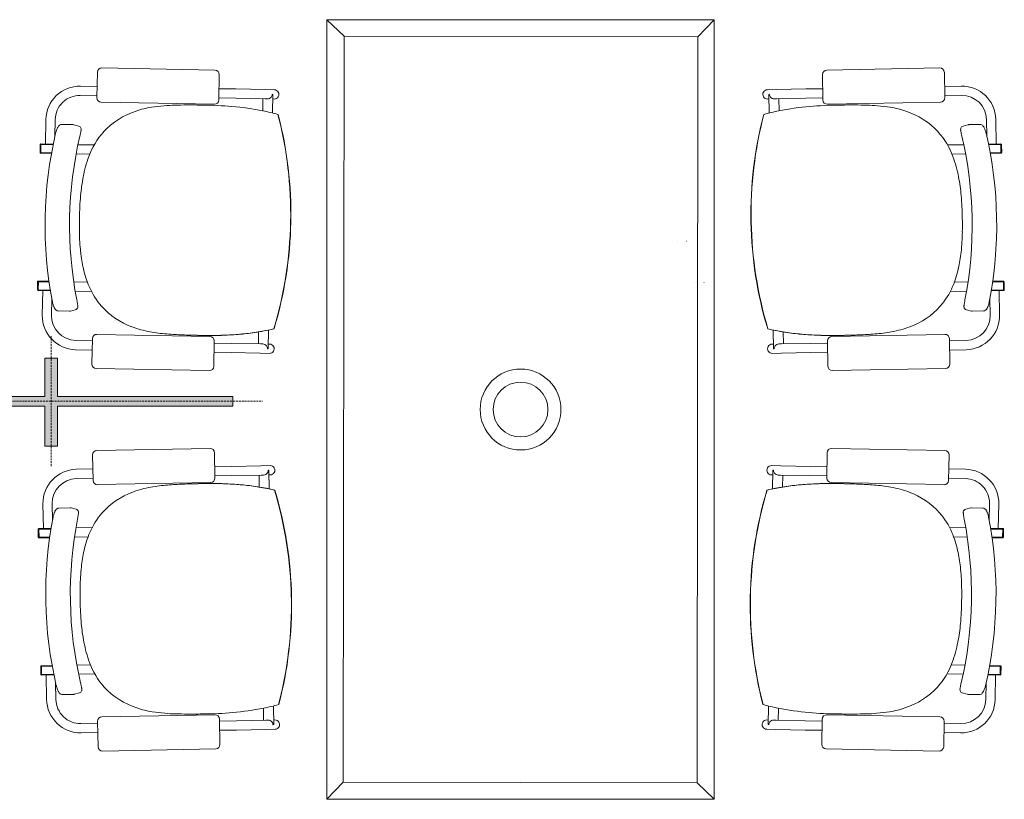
# Model space of a CAD drawing. Header units: millimetres. Extents: x -750 to 72845, y -24282 to 18874.
# Tile 68 of 154: x 51802 to 53726, y 8394 to 9917. Entities that reach past the tile are written whole.
import ezdxf

# ---------------------------------------------------------------- set-up
doc = ezdxf.new("R2010")
doc.units = ezdxf.units.MM
doc.header["$MEASUREMENT"] = 0
doc.linetypes.add('( Hidden )', pattern=[0.375, 0.25, -0.125])
doc.linetypes.add('DASHED', pattern=[19.05, 12.7, -6.35])
for name, color, linetype, lineweight in [('& Lighting (Walls)', 5, 'Continuous', 15), ('Furniture', 14, 'Continuous', 9), ('IRISH HOUSE_HYD AIRPORT_DRAINAGE LAYOUT 1$0$GREYSCALE', 8, 'Continuous', 0), ('M-MEP-ELPR-EQUIP', 6, 'Continuous', 20)]:
    doc.layers.add(name, color=color, linetype=linetype, lineweight=lineweight)
doc.layers.add('E Floor Lighting', color=5, linetype='DASHED')
doc.layers.add('IRISH HOUSE_HYD AIRPORT_DRAINAGE LAYOUT 1$0$GREY SCALE', color=8, linetype='Continuous')

# ---------------------------------------------------------------- blocks, each defined once
blk = doc.blocks.new('IRISH HOUSE_HYD AIRPORT_DRAINAGE LAYOUT 1$0$FLOOR PLAN')
at = {"layer": 'IRISH HOUSE_HYD AIRPORT_DRAINAGE LAYOUT 1$0$GREYSCALE', "color": 8, "lineweight": 0}
for p, q in [((2402.4, 9916.9), (2435.9, 9884.8)), ((3159.3, 9916.9), (3127.2, 9883.5)), ((1954, 9814.3), (1953, 9764.7)), ((2183.7, 9818.5), (1962.7, 9822.7)), ((3379.4, 9818.5), (3600.5, 9822.7)), ((3609.2, 9814.3), (3610.1, 9764.7)), ((2191.2, 9760.2), (2192.1, 9809.8)), ((3371.9, 9760.2), (3371, 9809.8)), ((1920.8, 9787.3), (1953.4, 9786.7)), ((2191.6, 9782.2), (2224.7, 9781.6)), ((2281.8, 9780.5), (2224.7, 9781.6)), ((2281.8, 9780.5), (2299.8, 9780.2)), ((3281.3, 9780.5), (3263.3, 9780.2)), ((3281.3, 9780.5), (3338.4, 9781.6)), ((3371.5, 9782.2), (3338.4, 9781.6)), ((3642.3, 9787.3), (3609.7, 9786.7)), ((1920.5, 9769.1), (1953.1, 9768.5)), ((1961.4, 9756), (2182.5, 9751.8)), ((2191.2, 9764.1), (2224.4, 9763.4)), ((2281.5, 9762.4), (2224.4, 9763.4)), ((2277.4, 9762.4), (2277, 9739.2)), ((2281.5, 9762.4), (2286.4, 9762.3)), ((2295.7, 9771.2), (2295.7, 9771.2)), ((2297.1, 9771.1), (2295.7, 9771.2)), ((2297.1, 9771), (2296.4, 9734.8)), ((2297, 9762.1), (2299.5, 9762)), ((2297.1, 9771), (2297.1, 9771)), ((3266.2, 9762.1), (3263.6, 9762)), ((3266, 9771.1), (3267.4, 9771.2)), ((3266, 9771), (3266.7, 9734.8)), ((3266, 9771), (3266, 9771)), ((3267.4, 9771.2), (3267.4, 9771.2)), ((3281.6, 9762.4), (3276.7, 9762.3)), ((3281.6, 9762.4), (3338.7, 9763.4)), ((3285.7, 9762.4), (3286.1, 9739.2)), ((3371.9, 9764.1), (3338.7, 9763.4)), ((3601.7, 9756), (3380.6, 9751.8)), ((3642.6, 9769.1), (3610, 9768.5)), ((1852.5, 9674), (1853.4, 9722.3)), ((1870.9, 9688.9), (1871.5, 9721.9)), ((2306.7, 9731.9), (2306.7, 9731.9)), ((2307.1, 9731.9), (2307.1, 9731.9)), ((3256, 9731.9), (3256, 9731.9)), ((3256.4, 9731.9), (3256.4, 9731.9)), ((3692.2, 9688.9), (3691.6, 9721.9)), ((3710.6, 9674), (3709.7, 9722.3)), ((1906.2, 9712), (1884.2, 9712.4)), ((1906.2, 9712), (1906.2, 9712)), ((1907.9, 9711.7), (1917.5, 9709.1)), ((3655.2, 9711.7), (3645.6, 9709.1)), ((3656.9, 9712), (3678.9, 9712.4)), ((3656.9, 9712), (3656.9, 9712)), ((1919.8, 9689.7), (1919.8, 9689.7)), ((3643.4, 9689.7), (3643.4, 9689.7)), ((1842.1, 9673), (1841.8, 9657.3)), ((1843.3, 9673), (1843, 9657.3)), ((1867.6, 9673.8), (1843.3, 9674.2)), ((1843.6, 9673), (1843.3, 9657.2)), ((1867.4, 9672.6), (1843.3, 9673)), ((1843.6, 9673), (1867.4, 9672.6)), ((1916, 9672.8), (1947.7, 9672.3)), ((3647.1, 9672.8), (3615.4, 9672.3)), ((3695.5, 9673.8), (3719.8, 9674.2)), ((3719.5, 9673), (3695.7, 9672.6)), ((3695.7, 9672.6), (3719.8, 9673)), ((3719.5, 9673), (3719.8, 9657.2)), ((3719.8, 9673), (3720.1, 9657.3)), ((3721, 9673), (3721.3, 9657.3)), ((1843, 9657.2), (1843.3, 9657.2)), ((1843, 9656.1), (1864.2, 9655.7)), ((1843.3, 9657.2), (1864.4, 9656.8)), ((1939.1, 9654.3), (1912.4, 9654.8)), ((3624, 9654.3), (3650.7, 9654.8)), ((3719.8, 9657.2), (3698.7, 9656.8)), ((3720.1, 9656.1), (3699, 9655.7)), ((3720.1, 9657.2), (3719.8, 9657.2)), ((2331.6, 9522), (2331.5, 9522)), ((2331.5, 9522), (2331.6, 9522)), ((2331.5, 9522), (2331.5, 9522)), ((2331.6, 9522), (2332, 9522)), ((2331.6, 9522), (2332, 9522)), ((2331.6, 9522), (2331.6, 9522)), ((2332, 9522), (2332, 9522)), ((3231.5, 9522), (3231.1, 9522)), ((3231.1, 9522), (3231.1, 9522)), ((3231.5, 9522), (3231.1, 9522)), ((3231.5, 9522), (3231.6, 9522)), ((3231.6, 9522), (3231.5, 9522)), ((3231.5, 9522), (3231.5, 9522)), ((3231.6, 9522), (3231.6, 9522)), ((1837.1, 9405.2), (1836.8, 9389.5)), ((1838.3, 9405.2), (1838, 9389.4)), ((1859.4, 9406), (1838.3, 9406.4)), ((1838.6, 9405.2), (1838.3, 9389.4)), ((1859.6, 9404.8), (1838.3, 9405.2)), ((1838.6, 9405.2), (1859.6, 9404.8)), ((1907.7, 9405.1), (1934.3, 9404.6)), ((3121.4, 9403.4), (3121.7, 9403.4)), ((3139.2, 9403.8), (3139.6, 9403.8)), ((3655.4, 9405.1), (3628.8, 9404.6)), ((3724.5, 9405.2), (3703.5, 9404.8)), ((3703.5, 9404.8), (3724.8, 9405.2)), ((3703.7, 9406), (3724.8, 9406.4)), ((3724.5, 9405.2), (3724.8, 9389.4)), ((3724.8, 9405.2), (3725.1, 9389.4)), ((3726, 9405.2), (3726.3, 9389.5)), ((1838, 9389.4), (1838.3, 9389.4)), ((1838, 9388.2), (1862.2, 9387.8)), ((1838.3, 9389.4), (1862, 9389)), ((1847.1, 9388.1), (1846.2, 9339.8)), ((1865, 9372.1), (1864.4, 9339.5)), ((1942.3, 9386.3), (1910.6, 9386.9)), ((3620.8, 9386.3), (3652.5, 9386.9)), ((3698.1, 9372.1), (3698.8, 9339.5)), ((3725.1, 9388.2), (3700.9, 9387.8)), ((3724.8, 9389.4), (3701.1, 9389)), ((3716, 9388.1), (3716.9, 9339.8)), ((3725.1, 9389.4), (3724.8, 9389.4)), ((1866.2, 9365.8), (1866.2, 9365.8)), ((3696.9, 9365.8), (3696.9, 9365.8)), ((1877.4, 9348.1), (1899.4, 9347.7)), ((1910.8, 9350.2), (1901.1, 9347.9)), ((1901.1, 9347.9), (1901.1, 9347.9)), ((3652.3, 9350.2), (3662, 9347.9)), ((3662, 9347.9), (3662, 9347.9)), ((3685.7, 9348.1), (3663.7, 9347.7)), ((1944.2, 9294), (1943.3, 9244.4)), ((2174, 9298.2), (1952.9, 9302.4)), ((2268.9, 9307.1), (2268.5, 9283.8)), ((2288.5, 9310.8), (2287.8, 9274.5)), ((3274.6, 9310.8), (3275.3, 9274.5)), ((3294.2, 9307.1), (3294.7, 9283.8)), ((3389.1, 9298.2), (3610.2, 9302.4)), ((3618.9, 9294), (3619.8, 9244.4)), ((1911.5, 9290.5), (1944.1, 9289.9)), ((2181.4, 9239.9), (2182.4, 9289.5)), ((2182.3, 9285.4), (2215.4, 9284.8)), ((2272.5, 9283.7), (2215.4, 9284.8)), ((2272.5, 9283.7), (2277.5, 9283.7)), ((2284.6, 9280), (2284.6, 9280)), ((2288, 9283.5), (2290.5, 9283.4)), ((3275.1, 9283.5), (3272.6, 9283.4)), ((3278.6, 9280), (3278.6, 9280)), ((3290.6, 9283.7), (3285.7, 9283.7)), ((3290.6, 9283.7), (3347.7, 9284.8)), ((3380.8, 9285.4), (3347.7, 9284.8)), ((3381.7, 9239.9), (3380.8, 9289.5)), ((3651.6, 9290.5), (3619, 9289.9)), ((1911.2, 9272.4), (1943.8, 9271.8)), ((2181.9, 9267.3), (2215.1, 9266.7)), ((2272.2, 9265.6), (2215.1, 9266.7)), ((2272.2, 9265.6), (2290.2, 9265.3)), ((2286.4, 9274.4), (2287.8, 9274.4)), ((2287.8, 9274.4), (2287.8, 9274.4)), ((3290.9, 9265.6), (3273, 9265.3)), ((3275.3, 9274.4), (3275.3, 9274.4)), ((3276.7, 9274.4), (3275.3, 9274.4)), ((3290.9, 9265.6), (3348, 9266.7)), ((3381.2, 9267.3), (3348, 9266.7)), ((3651.9, 9272.4), (3619.3, 9271.8)), ((1951.7, 9235.7), (2172.7, 9231.6)), ((3611.5, 9235.7), (3390.4, 9231.6)), ((1945.6, 9017.2), (1944.6, 9066.8)), ((1953, 9075.5), (2174.1, 9079.7)), ((2182.8, 9071.3), (2183.7, 9021.7)), ((3380.3, 9071.3), (3379.4, 9021.7)), ((3610.1, 9075.5), (3389, 9079.7)), ((3617.5, 9017.2), (3618.5, 9066.8)), ((2183.3, 9043.9), (2216.4, 9044.6)), ((2273.6, 9045.6), (2216.4, 9044.6)), ((2273.6, 9045.6), (2291.5, 9046)), ((3289.6, 9045.6), (3271.6, 9046)), ((3289.6, 9045.6), (3346.7, 9044.6)), ((3379.8, 9043.9), (3346.7, 9044.6)), ((1912.6, 9038.9), (1945.2, 9039.5)), ((2183.6, 9025.8), (2216.8, 9026.4)), ((2273.9, 9027.5), (2216.8, 9026.4)), ((2270.3, 9004.2), (2269.8, 9027.4)), ((2273.9, 9027.5), (2278.8, 9027.6)), ((2285.9, 9031.2), (2285.9, 9031.2)), ((2287.8, 9036.8), (2289.2, 9036.8)), ((2289.2, 9036.8), (2289.2, 9036.8)), ((2289.9, 9000.5), (2289.2, 9036.7)), ((2289.4, 9027.8), (2291.9, 9027.8)), ((3273.8, 9027.8), (3271.3, 9027.8)), ((3273.2, 9000.5), (3273.9, 9036.7)), ((3273.9, 9036.8), (3273.9, 9036.8)), ((3275.3, 9036.8), (3273.9, 9036.8)), ((3277.2, 9031.2), (3277.2, 9031.2)), ((3289.2, 9027.5), (3284.3, 9027.6)), ((3289.2, 9027.5), (3346.3, 9026.4)), ((3292.9, 9004.2), (3293.3, 9027.4)), ((3379.5, 9025.8), (3346.3, 9026.4)), ((3650.5, 9038.9), (3618, 9039.5)), ((1912.9, 9020.7), (1945.5, 9021.3)), ((2175.3, 9013), (1954.3, 9008.8)), ((3387.8, 9013), (3608.8, 9008.8)), ((3650.2, 9020.7), (3617.6, 9021.3)), ((1848.5, 8923.1), (1847.6, 8971.4)), ((1866.3, 8939.1), (1865.7, 8971.7)), ((3696.8, 8939.1), (3697.4, 8971.7)), ((3714.6, 8923.1), (3715.5, 8971.4)), ((1878.8, 8963.1), (1900.8, 8963.5)), ((1902.4, 8963.3), (1902.4, 8963.3)), ((1912.2, 8961), (1902.4, 8963.3)), ((3651, 8961), (3660.7, 8963.3)), ((3660.7, 8963.3), (3660.7, 8963.3)), ((3684.3, 8963.1), (3662.3, 8963.5)), ((1867.5, 8945.4), (1867.5, 8945.4)), ((3695.6, 8945.4), (3695.6, 8945.4)), ((1838.5, 8906), (1838.2, 8921.7)), ((1839.4, 8923), (1863.6, 8923.4)), ((1839.7, 8906), (1839.4, 8921.8)), ((1839.4, 8921.8), (1839.7, 8921.8)), ((1839.7, 8921.8), (1863.4, 8922.2)), ((1840, 8906), (1839.7, 8921.8)), ((1943.7, 8924.9), (1911.9, 8924.3)), ((3619.4, 8924.9), (3651.2, 8924.3)), ((3723.8, 8923), (3699.5, 8923.4)), ((3723.4, 8921.8), (3699.7, 8922.2)), ((3723.1, 8906), (3723.4, 8921.8)), ((3723.7, 8921.8), (3723.4, 8921.8)), ((3723.5, 8906), (3723.8, 8921.8)), ((3724.6, 8906), (3724.9, 8921.7)), ((1860.9, 8906.4), (1839.7, 8906)), ((1860.8, 8905.2), (1839.7, 8904.8)), ((1840, 8906), (1860.9, 8906.4)), ((1909.1, 8906.1), (1935.7, 8906.6)), ((3654.1, 8906.1), (3627.4, 8906.6)), ((3723.1, 8906), (3702.2, 8906.4)), ((3702.2, 8906.4), (3723.4, 8906)), ((3702.3, 8905.2), (3723.4, 8904.8)), ((2332.9, 8789.2), (2332.8, 8789.2)), ((2332.8, 8789.2), (2332.9, 8789.2)), ((2332.8, 8789.2), (2332.8, 8789.2)), ((2332.9, 8789.2), (2333.4, 8789.2)), ((2332.9, 8789.2), (2333.4, 8789.2)), ((2332.9, 8789.2), (2332.9, 8789.2)), ((2333.4, 8789.2), (2333.4, 8789.2)), ((3230.2, 8789.2), (3229.7, 8789.2)), ((3229.7, 8789.2), (3229.7, 8789.2)), ((3230.2, 8789.2), (3229.7, 8789.2)), ((3230.2, 8789.2), (3230.3, 8789.2)), ((3230.3, 8789.2), (3230.2, 8789.2)), ((3230.2, 8789.2), (3230.2, 8789.2)), ((3230.3, 8789.2), (3230.3, 8789.2)), ((1843.5, 8638.2), (1843.2, 8653.9)), ((1844.4, 8655.2), (1865.5, 8655.6)), ((1844.7, 8638.2), (1844.4, 8654)), ((1844.4, 8654), (1844.7, 8654)), ((1844.7, 8654), (1865.7, 8654.4)), ((1845, 8638.2), (1844.7, 8654)), ((1940.4, 8657), (1913.8, 8656.5)), ((3622.7, 8657), (3649.3, 8656.5)), ((3718.4, 8654), (3697.4, 8654.4)), ((3718.7, 8655.2), (3697.6, 8655.6)), ((3718.1, 8638.2), (3718.4, 8654)), ((3718.4, 8638.2), (3718.7, 8654)), ((3718.7, 8654), (3718.4, 8654)), ((3719.6, 8638.2), (3719.9, 8653.9)), ((1868.8, 8638.6), (1844.7, 8638.2)), ((1869, 8637.5), (1844.7, 8637)), ((1845, 8638.2), (1868.8, 8638.6)), ((1853.8, 8637.2), (1854.7, 8588.9)), ((1872.3, 8622.3), (1872.9, 8589.3)), ((1917.4, 8638.4), (1949.1, 8639)), ((1921.1, 8621.5), (1921.1, 8621.5)), ((3645.7, 8638.4), (3614, 8639)), ((3642, 8621.5), (3642, 8621.5)), ((3690.8, 8622.3), (3690.2, 8589.3)), ((3694.1, 8637.5), (3718.4, 8637)), ((3718.1, 8638.2), (3694.3, 8638.6)), ((3694.3, 8638.6), (3718.4, 8638.2)), ((3709.3, 8637.2), (3708.4, 8588.9)), ((1909.3, 8599.5), (1918.9, 8602.2)), ((3653.9, 8599.5), (3644.2, 8602.2)), ((1907.6, 8599.2), (1885.6, 8598.8)), ((1907.6, 8599.2), (1907.6, 8599.2)), ((3655.5, 8599.2), (3655.5, 8599.2)), ((3655.5, 8599.2), (3677.5, 8598.8)), ((2278.8, 8548.8), (2278.4, 8572)), ((2298.5, 8540.2), (2297.8, 8576.4)), ((2308, 8579.3), (2308, 8579.3)), ((2308.5, 8579.3), (2308.5, 8579.3)), ((3254.7, 8579.3), (3254.7, 8579.3)), ((3255.1, 8579.3), (3255.1, 8579.3)), ((3264.6, 8540.2), (3265.3, 8576.4)), ((3284.3, 8548.8), (3284.8, 8572)), ((1955.3, 8496.9), (1954.4, 8546.5)), ((1962.8, 8555.2), (2183.8, 8559.4)), ((2192.5, 8551), (2193.5, 8501.4)), ((2192.6, 8547.2), (2225.7, 8547.8)), ((2282.9, 8548.9), (2225.7, 8547.8)), ((2282.9, 8548.9), (2287.8, 8549)), ((2298.3, 8549.1), (2300.8, 8549.2)), ((3264.8, 8549.1), (3262.3, 8549.2)), ((3280.2, 8548.9), (3275.3, 8549)), ((3280.2, 8548.9), (3337.4, 8547.8)), ((3370.5, 8547.2), (3337.4, 8547.8)), ((3370.6, 8551), (3369.6, 8501.4)), ((3600.3, 8555.2), (3379.3, 8559.4)), ((3607.8, 8496.9), (3608.7, 8546.5)), ((1921.9, 8542.1), (1954.5, 8542.7)), ((1922.2, 8523.9), (1954.8, 8524.6)), ((2193, 8529), (2226.1, 8529.6)), ((2283.2, 8530.7), (2226.1, 8529.6)), ((2283.2, 8530.7), (2301.2, 8531)), ((2298.5, 8540.1), (2297.1, 8540)), ((2297.1, 8540), (2297.1, 8540)), ((2298.5, 8540.2), (2298.5, 8540.2)), ((3279.9, 8530.7), (3261.9, 8531)), ((3264.6, 8540.2), (3264.6, 8540.2)), ((3264.6, 8540.1), (3266, 8540)), ((3266, 8540), (3266, 8540)), ((3279.9, 8530.7), (3337, 8529.6)), ((3370.2, 8529), (3337, 8529.6)), ((3640.9, 8523.9), (3608.3, 8524.6)), ((3641.2, 8542.1), (3608.6, 8542.7)), ((2185.1, 8492.7), (1964, 8488.6)), ((3378, 8492.7), (3599.1, 8488.6)), ((2402.4, 8394.3), (2434.5, 8427.7)), ((3159.3, 8394.3), (3125.9, 8426.4))]:
    blk.add_line(p, q, dxfattribs=at)
at = {"layer": 'IRISH HOUSE_HYD AIRPORT_DRAINAGE LAYOUT 1$0$GREYSCALE', "color": 8, "lineweight": 0, "ltscale": 3}
for p, q in [((2402.4, 8394.3), (2402.4, 9916.9)), ((2402.4, 9916.9), (3159.3, 9916.9)), ((3159.3, 9916.9), (3159.3, 8394.3)), ((2434.5, 8427.7), (2435.9, 9884.8)), ((2435.9, 9884.8), (3127.2, 9883.5)), ((3127.2, 9883.5), (3125.9, 8426.4)), ((3125.9, 8426.4), (2434.5, 8427.7)), ((3159.3, 8394.3), (2402.4, 8394.3))]:
    blk.add_line(p, q, dxfattribs=at)
at = {"layer": 'IRISH HOUSE_HYD AIRPORT_DRAINAGE LAYOUT 1$0$GREYSCALE', "color": 8, "lineweight": 0}
for radius in [78.9, 53.5]:
    blk.add_circle((2780.9, 9155.6), radius, dxfattribs=at)
for centre, radius, start, end in [((1919.6, 9721), 66.2, 88.9265, 178.9265), ((3643.5, 9721), 66.2, 1.0735, 91.0735), ((1919.6, 9721), 48.1, 88.9265, 178.9265), ((2286.4, 9771.5), 9.3, 320.9874, 357.9711), ((2287.6, 9771.2), 9.56, 358.9475, 359.7303), ((3275.5, 9771.2), 9.56, 180.2697, 181.0525), ((3276.7, 9771.5), 9.3, 182.0289, 219.0126), ((3643.5, 9721), 48.1, 1.0735, 91.0735), ((2076.7, 9595), 151.1, 108.1843, 137.222), ((2091.1, 9552.8), 195.7, 99.2671, 108.338), ((2105.4, 9469.5), 280.2, 94.3147, 99.3977), ((2118.2, 9312.9), 437.4, 91.6736, 94.4417), ((2131, 8912.5), 837.9, 90.1534, 91.7475), ((2135.4, 8120.4), 1630, 89.0925, 90.2359), ((2148.1, 8910.1), 840.3, 85.3044, 89.1073), ((2174.3, 9226.1), 523.2, 78.6185, 85.3302), ((2191.2, 9318.7), 429, 74.3859, 78.3839), ((3371.9, 9318.7), 429, 101.6161, 105.6141), ((3388.8, 9226.1), 523.2, 94.6698, 101.3815), ((3415, 8910.1), 840.3, 90.8927, 94.6956), ((3427.7, 8120.4), 1630, 89.7641, 90.9075), ((3432.2, 8912.5), 837.9, 88.2525, 89.8466), ((3444.9, 9312.9), 437.4, 85.5583, 88.3264), ((3457.7, 9469.5), 280.2, 80.6023, 85.6853), ((3472, 9552.8), 195.7, 71.662, 80.7329), ((3486.4, 9595), 151.1, 42.778, 71.8157), ((1556.3, 9536.6), 775.4, 358.9261, 14.5947), ((1557.2, 9536.5), 774.9, 358.9265, 14.6045), ((4005.9, 9536.5), 774.9, 165.3955, 181.0735), ((4006.8, 9536.6), 775.4, 165.4053, 181.0739), ((1930.8, 9681.5), 60, 160.729, 166.8631), ((1915.7, 9686.8), 44, 155.9491, 160.6912), ((1902.8, 9692.5), 29.9, 152.0682, 155.8404), ((1892.1, 9698.3), 17.8, 142.723, 152.4252), ((1886.1, 9702.8), 10.2, 128.9502, 142.5963), ((1884.3, 9705), 7.45, 105.0289, 128.8658), ((1884.1, 9705.5), 6.85, 89.0641, 104.6131), ((1906.1, 9705.3), 6.68, 74.5299, 88.8862), ((1915.8, 9703.1), 6.23, 16.0111, 74.3109), ((1816.3, 9717.6), 107.1, 348.2346, 349.6353), ((1875.5, 9706.8), 46.9, 349.6217, 351.6847), ((1914.6, 9702.7), 7.53, 359.9191, 16.0863), ((1896.7, 9703.8), 25.5, 351.5581, 354.8684), ((1909.9, 9702.6), 12.2, 354.8025, 0.4001), ((3648.5, 9702.7), 7.53, 163.9137, 180.0809), ((3653.2, 9702.6), 12.2, 179.5999, 185.1975), ((3666.4, 9703.8), 25.5, 185.1316, 188.4419), ((3687.6, 9706.8), 46.9, 188.3153, 190.3783), ((3647.3, 9703.1), 6.23, 105.6891, 163.9889), ((3746.8, 9717.6), 107.1, 190.3647, 191.7654), ((3657, 9705.3), 6.68, 91.1138, 105.4701), ((3679, 9705.5), 6.85, 75.3869, 90.9359), ((3678.8, 9705), 7.45, 51.1342, 74.9711), ((3677, 9702.8), 10.2, 37.4037, 51.0498), ((3671, 9698.3), 17.8, 27.5748, 37.277), ((3660.3, 9692.5), 29.9, 24.1596, 27.9318), ((3647.4, 9686.8), 44, 19.3088, 24.0509), ((3632.3, 9681.5), 60, 13.1369, 19.271), ((2636.6, 9516.1), 784.9, 166.812, 191.041), ((2663.6, 9515.6), 764, 166.8281, 191.0249), ((1627.3, 9758.2), 300.4, 346.8112, 347.4321), ((1725.8, 9736.3), 199.5, 347.412, 348.2764), ((2080, 9597.2), 152, 138.6539, 159.8734), ((3483.2, 9597.2), 152, 20.1266, 41.3461), ((3837.3, 9736.3), 199.5, 191.7236, 192.588), ((3935.8, 9758.2), 300.4, 192.5679, 193.1888), ((2899.5, 9515.6), 764, 348.9751, 13.1719), ((2926.6, 9516.1), 784.9, 348.959, 13.188), ((1843.3, 9673), 1.21, 88.9265, 178.9265), ((3719.8, 9673), 1.21, 1.0735, 91.0735), ((1843, 9657.3), 1.21, 178.9265, 268.9265), ((2161.5, 9565.8), 239.4, 159.5209, 169.3537), ((3401.6, 9565.8), 239.4, 10.6463, 20.4791), ((3720.1, 9657.3), 1.21, 271.0735, 1.0735), ((2290, 9541), 370.3, 169.269, 174.9366), ((3273.1, 9541), 370.3, 5.0634, 10.731), ((2542.5, 9519.9), 623.7, 175.0477, 179.0922), ((3020.6, 9519.9), 623.7, 0.9078, 4.9523), ((2571.2, 9515.9), 652.5, 178.7823, 181.1843), ((2991.9, 9515.9), 652.5, 358.8157, 1.2177), ((1556.2, 9536.6), 775.4, 343.2584, 358.9268), ((1556.3, 9536.6), 775.4, 343.2584, 358.9268), ((1557.2, 9536.5), 774.9, 343.2485, 358.9266), ((4005.9, 9536.5), 774.9, 181.0734, 196.7515), ((4006.8, 9536.6), 775.4, 181.0732, 196.7416), ((4006.9, 9536.6), 775.4, 181.0732, 196.7416), ((2347.9, 9509.4), 429.2, 180.936, 186.2036), ((3215.2, 9509.4), 429.2, 353.7964, 359.064), ((2205.8, 9493.6), 286.1, 186.1307, 192.6925), ((3357.3, 9493.6), 286.1, 347.3075, 353.8693), ((2120.2, 9473.6), 198.3, 192.4771, 203.1261), ((3442.9, 9473.6), 198.3, 336.8739, 347.5229), ((1838.3, 9405.2), 1.21, 88.9265, 178.9265), ((2068.5, 9450.8), 141.7, 202.8722, 221.2734), ((3494.7, 9450.8), 141.7, 318.7266, 337.1278), ((3724.8, 9405.2), 1.21, 1.0735, 91.0735), ((1838, 9389.5), 1.21, 178.9265, 268.9265), ((3725.1, 9389.5), 1.21, 271.0735, 1.0735), ((1924.6, 9377.1), 59.5, 190.9626, 197.1543), ((1908.5, 9372.1), 42.7, 197.0808, 201.9625), ((1895.7, 9366.9), 28.8, 201.984, 205.9273), ((1888.4, 9363.3), 20.7, 205.816, 210.8836), ((1881.8, 9359.3), 13, 210.7123, 219.8212), ((1909.3, 9356.3), 6.28, 283.7183, 350.7242), ((1635.3, 9315.1), 283.8, 10.081, 11.0511), ((1769.4, 9339), 147.5, 8.9675, 10.0698), ((1846.8, 9351.1), 69.2, 7.0459, 9.0332), ((1881.8, 9355.5), 33.9, 4.3976, 6.9727), ((1906.9, 9356.8), 8.76, 349.9847, 358.9295), ((1899.7, 9356.9), 16, 359.1984, 4.2965), ((2074.8, 9459.9), 152.6, 222.2672, 249.5736), ((3488.3, 9459.9), 152.6, 290.4264, 317.7328), ((3681.3, 9355.5), 33.9, 173.0273, 175.6024), ((3663.4, 9356.9), 16, 175.7035, 180.8016), ((3656.2, 9356.8), 8.76, 181.0705, 190.0153), ((3653.8, 9356.3), 6.28, 189.2758, 256.2817), ((3716.3, 9351.1), 69.2, 170.9668, 172.9541), ((3793.7, 9339), 147.5, 169.9302, 171.0325), ((3927.9, 9315.1), 283.8, 168.9489, 169.919), ((3681.3, 9359.3), 13, 320.1788, 329.2877), ((3674.7, 9363.3), 20.7, 329.1164, 334.184), ((3667.4, 9366.9), 28.8, 334.0727, 338.016), ((3654.6, 9372.1), 42.7, 338.0375, 342.9192), ((3638.5, 9377.1), 59.5, 342.8457, 349.0374), ((1912.4, 9338.6), 66.2, 178.9265, 268.9265), ((1912.4, 9338.6), 48.1, 178.9265, 268.9265), ((1878.6, 9356.6), 8.76, 219.5197, 236.0357), ((1877.6, 9355.1), 6.97, 235.9805, 268.6378), ((1899.5, 9354.4), 6.68, 268.9603, 283.3271), ((3650.7, 9338.6), 48.1, 271.0735, 1.0735), ((3650.7, 9338.6), 66.2, 271.0735, 1.0735), ((3663.6, 9354.4), 6.68, 256.6729, 271.0397), ((3685.5, 9355.1), 6.97, 271.3622, 304.0195), ((3684.5, 9356.6), 8.76, 303.9643, 320.4803), ((2092.5, 9508.3), 204, 249.666, 260.0159), ((2195.1, 9751.1), 450.1, 274.8032, 283.3746), ((2195.8, 9745.7), 444.6, 275.3588, 283.4013), ((2195.6, 9746.3), 445.2, 275.4343, 283.3944), ((3368, 9751.1), 450.1, 256.6254, 265.1968), ((3367.3, 9745.7), 444.6, 256.5987, 264.6412), ((3367.5, 9746.3), 445.2, 256.6056, 264.5657), ((3470.6, 9508.3), 204, 279.9841, 290.334), ((2116.2, 9642.7), 340.6, 260.0021, 265.5244), ((2150.3, 10066.7), 765.9, 265.4613, 267.7503), ((2181.4, 10723.1), 1423, 267.534, 268.8437), ((2182.1, 10719.1), 1419.1, 267.8615, 268.3462), ((2172.6, 10316), 1015.8, 268.2255, 270.1482), ((2171.3, 10194.2), 894, 268.8101, 271.1738), ((2171.4, 10138.4), 838.3, 268.8013, 272.2228), ((2173.6, 10064.9), 764.7, 270.1211, 272.516), ((2178.5, 9917.8), 617.6, 271.0297, 275.508), ((2180.9, 9886.6), 586.2, 272.2489, 275.5185), ((2181.4, 9890), 589.7, 272.5018, 275.0017), ((3384.6, 9917.8), 617.6, 264.492, 268.9703), ((3382.2, 9886.6), 586.2, 264.4815, 267.7511), ((3381.7, 9890), 589.7, 264.9983, 267.4982), ((3389.5, 10064.9), 764.7, 267.484, 269.8789), ((3391.7, 10138.4), 838.3, 267.7772, 271.1987), ((3391.8, 10194.2), 894, 268.8262, 271.1899), ((3390.5, 10316), 1015.8, 269.8518, 271.7745), ((3381.7, 10723.1), 1423, 271.1563, 272.466), ((3381, 10719.1), 1419.1, 271.6538, 272.1385), ((3412.8, 10066.7), 765.9, 272.2497, 274.5387), ((3446.9, 9642.7), 340.6, 274.4756, 279.9979), ((2277.1, 9274.4), 9.32, 359.9132, 36.8343), ((3286, 9274.4), 9.32, 143.1657, 180.0868), ((2278.7, 9274.7), 9.08, 358.1019, 358.9263), ((3284.4, 9274.7), 9.08, 181.0737, 181.8981), ((1913.8, 8972.6), 66.2, 91.0735, 181.0735), ((2278.5, 9036.8), 9.32, 323.1657, 0.0868), ((2280.1, 9036.5), 9.08, 1.0737, 1.8981), ((3283, 9036.5), 9.08, 178.1019, 178.9263), ((3284.6, 9036.8), 9.32, 179.9132, 216.8343), ((3649.3, 8972.6), 66.2, 358.9265, 88.9265), ((1913.8, 8972.6), 48.1, 91.0735, 181.0735), ((2117.6, 8668.5), 340.6, 94.4756, 99.9979), ((2151.6, 8244.5), 765.9, 92.2497, 94.5387), ((2182.8, 7588.1), 1423, 91.1563, 92.466), ((2183.4, 7592.1), 1419.1, 91.6538, 92.1385), ((2173.9, 7995.3), 1015.8, 89.8518, 91.7745), ((2172.7, 8117), 894, 88.8262, 91.1899), ((2172.8, 8172.8), 838.3, 87.7772, 91.1987), ((2174.9, 8246.4), 764.7, 87.484, 89.8789), ((2179.9, 8393.4), 617.6, 84.492, 88.9703), ((2182.3, 8424.7), 586.2, 84.4815, 87.7511), ((2182.8, 8421.2), 589.7, 84.9983, 87.4982), ((2196.5, 8560.2), 450.1, 76.6254, 85.1968), ((2197.2, 8565.5), 444.6, 76.5987, 84.6412), ((2197, 8565), 445.2, 76.6056, 84.5657), ((3366.6, 8560.2), 450.1, 94.8032, 103.3746), ((3366, 8565.5), 444.6, 95.3588, 103.4013), ((3366.1, 8565), 445.2, 95.4343, 103.3944), ((3383.2, 8393.4), 617.6, 91.0297, 95.508), ((3380.8, 8424.7), 586.2, 92.2489, 95.5185), ((3380.3, 8421.2), 589.7, 92.5018, 95.0017), ((3388.2, 8246.4), 764.7, 90.1211, 92.516), ((3390.3, 8172.8), 838.3, 88.8013, 92.2228), ((3390.5, 8117), 894, 88.8101, 91.1738), ((3389.2, 7995.3), 1015.8, 88.2255, 90.1482), ((3380.3, 7588.1), 1423, 87.534, 88.8437), ((3379.7, 7592.1), 1419.1, 87.8615, 88.3462), ((3411.5, 8244.5), 765.9, 85.4613, 87.7503), ((3445.5, 8668.5), 340.6, 80.0021, 85.5244), ((3649.3, 8972.6), 48.1, 358.9265, 88.9265), ((2076.2, 8851.3), 152.6, 110.4264, 137.7328), ((2093.9, 8803), 204, 99.9841, 110.334), ((1557.6, 8774.7), 775.4, 1.0732, 16.7416), ((1557.7, 8774.7), 775.4, 1.0732, 16.7416), ((1558.6, 8774.7), 774.9, 1.0734, 16.7515), ((4004.5, 8774.7), 774.9, 163.2485, 178.9266), ((4005.4, 8774.7), 775.4, 163.2584, 178.9268), ((4005.5, 8774.7), 775.4, 163.2584, 178.9268), ((3469.3, 8803), 204, 69.666, 80.0159), ((3486.9, 8851.3), 152.6, 42.2672, 69.5736), ((1925.9, 8934.1), 59.5, 162.8457, 169.0374), ((1909.9, 8939.1), 42.7, 158.0375, 162.9192), ((1897.1, 8944.3), 28.8, 154.0727, 158.016), ((1889.7, 8947.9), 20.7, 149.1164, 154.184), ((1883.1, 8951.9), 13, 140.1788, 149.2877), ((1879.9, 8954.6), 8.76, 123.9643, 140.4803), ((1878.9, 8956.1), 6.97, 91.3622, 124.0195), ((1900.9, 8956.8), 6.68, 76.6729, 91.0397), ((1910.7, 8954.9), 6.28, 9.2758, 76.2817), ((1770.8, 8972.2), 147.5, 349.9302, 351.0325), ((1848.1, 8960.1), 69.2, 350.9668, 352.9541), ((1883.2, 8955.7), 33.9, 353.0273, 355.6024), ((1908.2, 8954.4), 8.76, 1.0705, 10.0153), ((1901, 8954.3), 16, 355.7035, 0.8016), ((2069.8, 8860.4), 141.7, 138.7266, 157.1278), ((3493.3, 8860.4), 141.7, 22.8722, 41.2734), ((3654.9, 8954.4), 8.76, 169.9847, 178.9295), ((3662.1, 8954.3), 16, 179.1984, 184.2965), ((3652.4, 8954.9), 6.28, 103.7183, 170.7242), ((3680, 8955.7), 33.9, 184.3976, 186.9727), ((3715, 8960.1), 69.2, 187.0459, 189.0332), ((3792.3, 8972.2), 147.5, 188.9675, 190.0698), ((3662.2, 8956.8), 6.68, 88.9603, 103.3271), ((3684.2, 8956.1), 6.97, 55.9805, 88.6378), ((3683.2, 8954.6), 8.76, 39.5197, 56.0357), ((3680, 8951.9), 13, 30.7123, 39.8212), ((3673.4, 8947.9), 20.7, 25.816, 30.8836), ((3666, 8944.3), 28.8, 21.984, 25.9273), ((3653.2, 8939.1), 42.7, 17.0808, 21.9625), ((3637.2, 8934.1), 59.5, 10.9626, 17.1543), ((2637.9, 8795.1), 784.9, 168.959, 193.188), ((2665, 8795.6), 764, 168.9751, 193.1719), ((1636.6, 8996.1), 283.8, 348.9489, 349.919), ((2898.1, 8795.6), 764, 346.8281, 11.0249), ((3926.5, 8996.1), 283.8, 190.081, 191.0511), ((2925.2, 8795.1), 784.9, 346.812, 11.041), ((1839.4, 8921.8), 1.21, 91.0735, 181.0735), ((2121.6, 8837.6), 198.3, 156.8739, 167.5229), ((3441.5, 8837.6), 198.3, 12.4771, 23.1261), ((3723.7, 8921.8), 1.21, 358.9265, 88.9265), ((1839.7, 8906), 1.21, 181.0735, 271.0735), ((3723.4, 8906), 1.21, 268.9265, 358.9265), ((2207.1, 8817.6), 286.1, 167.3075, 173.8693), ((3356, 8817.6), 286.1, 6.1307, 12.6925), ((2349.3, 8801.8), 429.2, 173.7964, 179.064), ((3213.8, 8801.8), 429.2, 0.936, 6.2036), ((2572.5, 8795.3), 652.5, 178.8157, 181.2177), ((2990.6, 8795.3), 652.5, 358.7823, 1.1843), ((2543.9, 8791.3), 623.7, 180.9078, 184.9523), ((1557.7, 8774.7), 775.4, 345.4053, 1.0739), ((1558.6, 8774.7), 774.9, 345.3955, 1.0735), ((4004.5, 8774.7), 774.9, 178.9265, 194.6045), ((4005.4, 8774.7), 775.4, 178.9261, 194.5947), ((3019.3, 8791.3), 623.7, 355.0477, 359.0922), ((2291.3, 8770.2), 370.3, 185.0634, 190.731), ((3271.8, 8770.2), 370.3, 349.269, 354.9366), ((2162.9, 8745.5), 239.4, 190.6463, 200.4791), ((3400.2, 8745.5), 239.4, 339.5209, 349.3537), ((2081.3, 8714), 152, 200.1266, 221.3461), ((3481.8, 8714), 152, 318.6539, 339.8734), ((1844.4, 8653.9), 1.21, 91.0735, 181.0735), ((3718.7, 8653.9), 1.21, 358.9265, 88.9265), ((1844.7, 8638.2), 1.21, 181.0735, 271.0735), ((1628.6, 8553), 300.4, 12.5679, 13.1888), ((3934.5, 8553), 300.4, 166.8112, 167.4321), ((3718.4, 8638.2), 1.21, 268.9265, 358.9265), ((1932.2, 8629.7), 60, 193.1369, 199.271), ((1917, 8624.4), 44, 199.3088, 204.0509), ((1904.2, 8618.7), 29.9, 204.1596, 207.9318), ((1893.5, 8612.9), 17.8, 207.5748, 217.277), ((1887.4, 8608.4), 10.2, 217.4037, 231.0498), ((1917.2, 8608.1), 6.23, 285.6891, 343.9889), ((1727.2, 8574.9), 199.5, 11.7236, 12.588), ((1817.6, 8593.6), 107.1, 10.3647, 11.7654), ((1876.9, 8604.4), 46.9, 8.3153, 10.3783), ((1916, 8608.5), 7.53, 343.9137, 0.0809), ((1898.1, 8607.4), 25.5, 5.1316, 8.4419), ((1911.2, 8608.6), 12.2, 359.5999, 5.1975), ((2078.1, 8716.2), 151.1, 222.778, 251.8157), ((3485, 8716.2), 151.1, 288.1843, 317.222), ((3651.9, 8608.6), 12.2, 174.8025, 180.4001), ((3647.2, 8608.5), 7.53, 179.9191, 196.0863), ((3665.1, 8607.4), 25.5, 171.5581, 174.8684), ((3686.2, 8604.4), 46.9, 169.6217, 171.6847), ((3645.9, 8608.1), 6.23, 196.0111, 254.3109), ((3745.5, 8593.6), 107.1, 168.2346, 169.6353), ((3836, 8574.9), 199.5, 167.412, 168.2764), ((3675.7, 8608.4), 10.2, 308.9502, 322.5963), ((3669.6, 8612.9), 17.8, 322.723, 332.4252), ((3658.9, 8618.7), 29.9, 332.0682, 335.8404), ((3646.1, 8624.4), 44, 335.9491, 340.6912), ((3631, 8629.7), 60, 340.729, 346.8631), ((1921, 8590.2), 66.2, 181.0735, 271.0735), ((1921, 8590.2), 48.1, 181.0735, 271.0735), ((1885.7, 8606.2), 7.45, 231.1342, 254.9711), ((1885.5, 8605.7), 6.85, 255.3869, 270.9359), ((1907.5, 8605.9), 6.68, 271.1138, 285.4701), ((3642.1, 8590.2), 66.2, 268.9265, 358.9265), ((3642.1, 8590.2), 48.1, 268.9265, 358.9265), ((3655.6, 8605.9), 6.68, 254.5299, 268.8862), ((3677.6, 8605.7), 6.85, 269.0641, 284.6131), ((3677.4, 8606.2), 7.45, 285.0289, 308.8658), ((2092.5, 8758.4), 195.7, 251.662, 260.7329), ((2106.8, 8841.7), 280.2, 260.6023, 265.6853), ((2149.5, 9401.1), 840.3, 270.8927, 274.6956), ((2175.7, 9085.2), 523.2, 274.6698, 281.3815), ((2192.6, 8992.5), 429, 281.6161, 285.6141), ((3370.5, 8992.5), 429, 254.3859, 258.3839), ((3387.4, 9085.2), 523.2, 258.6185, 265.3302), ((3413.6, 9401.1), 840.3, 265.3044, 269.1073), ((3456.4, 8841.7), 280.2, 274.3147, 279.3977), ((3470.6, 8758.4), 195.7, 279.2671, 288.338), ((2119.5, 8998.3), 437.4, 265.5583, 268.3264), ((2132.3, 9398.7), 837.9, 268.2525, 269.8466), ((2136.8, 10190.8), 1630, 269.7641, 270.9075), ((2287.8, 8539.7), 9.3, 2.0289, 39.0126), ((3275.3, 8539.7), 9.3, 140.9874, 177.9711), ((3426.3, 10190.8), 1630, 269.0925, 270.2359), ((3430.8, 9398.7), 837.9, 270.1534, 271.7475), ((3443.6, 8998.3), 437.4, 271.6736, 274.4417), ((2288.9, 8540), 9.56, 0.2697, 1.0525), ((3274.2, 8540), 9.56, 178.9475, 179.7303)]:
    blk.add_arc(centre, radius, start, end, dxfattribs=at)
for centre, major_axis, ratio, start_param, end_param in [((1962.6, 9814.1), (-5.99, 6.22), 0.992436, -0.781602, 0.781602), ((2183.5, 9809.9), (-6.22, -5.99), 0.992436, 2.359991, 3.923195), ((2299.6, 9771.1), (-0.17, -9.07), 0.999507, 0, 3.141593), ((1961.6, 9764.6), (-6.22, -5.99), 0.992436, -0.781602, 0.781602), ((2182.6, 9760.4), (-5.99, 6.22), 0.992436, 2.359991, 3.923195), ((2286.6, 9771.3), (0.17, 9.07), 0.999507, 3.141593, 4.052444), ((1952.8, 9293.8), (5.99, -6.22), 0.992436, 2.359991, 3.923195), ((2173.7, 9289.6), (6.22, 5.99), 0.992436, -0.781602, 0.781602), ((2277.3, 9274.6), (-0.17, -9.07), 0.999507, 2.230741, 3.141593), ((2290.3, 9274.3), (-0.17, -9.07), 0.999507, 0, 3.141593), ((1951.9, 9244.3), (6.22, 5.99), 0.992436, 2.359991, 3.923195), ((2172.8, 9240.2), (5.99, -6.22), 0.992436, -0.781602, 0.781602), ((3388.9, 9071), (-5.99, 6.22), 0.992436, -0.781602, 0.781602), ((3609.9, 9066.9), (-6.22, -5.99), 0.992436, 2.359991, 3.923195), ((3271.4, 9036.9), (0.17, 9.07), 0.999507, 0, 3.141593), ((3284.5, 9036.6), (0.17, 9.07), 0.999507, 2.230741, 3.141593), ((3388, 9021.6), (-6.22, -5.99), 0.992436, -0.781602, 0.781602), ((3608.9, 9017.4), (-5.99, 6.22), 0.992436, 2.359991, 3.923195), ((3262.1, 8540.1), (0.17, 9.07), 0.999507, 0, 3.141593), ((3275.1, 8539.9), (-0.17, -9.07), 0.999507, 3.141593, 4.052444), ((3379.2, 8550.8), (5.99, -6.22), 0.992436, 2.359991, 3.923195), ((3600.1, 8546.6), (6.22, 5.99), 0.992436, -0.781602, 0.781602), ((3378.2, 8501.3), (6.22, 5.99), 0.992436, 2.359991, 3.923195), ((3599.2, 8497.2), (5.99, -6.22), 0.992436, -0.781602, 0.781602)]:
    blk.add_ellipse(centre, major_axis=major_axis, ratio=ratio, start_param=start_param, end_param=end_param, dxfattribs=at)
at = {"layer": 'IRISH HOUSE_HYD AIRPORT_DRAINAGE LAYOUT 1$0$GREYSCALE', "color": 8, "lineweight": 0, "extrusion": (0, 0, -1)}
for centre, major_axis, ratio, start_param, end_param in [((3379.6, 9809.9), (6.22, -5.99), 0.992436, 2.359991, 3.923195), ((3600.5, 9814.1), (5.99, 6.22), 0.992436, -0.781602, 0.781602), ((3263.5, 9771.1), (0.17, -9.07), 0.999507, 0, 3.141593), ((3276.5, 9771.3), (-0.17, 9.07), 0.999507, 3.141593, 4.052444), ((3380.5, 9760.4), (5.99, 6.22), 0.992436, 2.359991, 3.923195), ((3601.5, 9764.6), (6.22, -5.99), 0.992436, -0.781602, 0.781602), ((3389.4, 9289.6), (-6.22, 5.99), 0.992436, -0.781602, 0.781602), ((3610.3, 9293.8), (-5.99, -6.22), 0.992436, 2.359991, 3.923195), ((3272.8, 9274.3), (0.17, -9.07), 0.999507, 0, 3.141593), ((3285.8, 9274.6), (0.17, -9.07), 0.999507, 2.230741, 3.141593), ((3390.3, 9240.2), (-5.99, -6.22), 0.992436, -0.781602, 0.781602), ((3611.2, 9244.3), (-6.22, 5.99), 0.992436, 2.359991, 3.923195), ((1953.3, 9066.9), (6.22, -5.99), 0.992436, 2.359991, 3.923195), ((2174.2, 9071), (5.99, 6.22), 0.992436, -0.781602, 0.781602), ((2291.7, 9036.9), (-0.17, 9.07), 0.999507, 0, 3.141593), ((2278.7, 9036.6), (-0.17, 9.07), 0.999507, 2.230741, 3.141593), ((1954.2, 9017.4), (5.99, 6.22), 0.992436, 2.359991, 3.923195), ((2175.1, 9021.6), (6.22, -5.99), 0.992436, -0.781602, 0.781602), ((1963, 8546.6), (-6.22, 5.99), 0.992436, -0.781602, 0.781602), ((2183.9, 8550.8), (-5.99, -6.22), 0.992436, 2.359991, 3.923195), ((2288, 8539.9), (0.17, -9.07), 0.999507, 3.141593, 4.052444), ((2301, 8540.1), (-0.17, 9.07), 0.999507, 0, 3.141593), ((1963.9, 8497.2), (-5.99, -6.22), 0.992436, -0.781602, 0.781602), ((2184.9, 8501.3), (-6.22, 5.99), 0.992436, 2.359991, 3.923195)]:
    blk.add_ellipse(centre, major_axis=major_axis, ratio=ratio, start_param=start_param, end_param=end_param, dxfattribs=at)
blk = doc.blocks.new('IRISH HOUSE_HYD AIRPORT_DRAINAGE LAYOUT 1')
at = {"layer": 'IRISH HOUSE_HYD AIRPORT_DRAINAGE LAYOUT 1$0$GREY SCALE'}
blk.add_blockref('IRISH HOUSE_HYD AIRPORT_DRAINAGE LAYOUT 1$0$FLOOR PLAN', (0, 0), dxfattribs=at)
blk = doc.blocks.new('gabian wall bracket light')
at = {"layer": '& Lighting (Walls)'}
h = blk.add_hatch(color=5, dxfattribs=at)
h.dxf.hatch_style = 1
h.paths.add_polyline_path([(16574.131, -14269.385), (16575.112, -14269.385), (16575.112, -14269.06), (16574.131, -14269.06), (16574.131, -14268.191), (16573.881, -14268.191), (16573.881, -14269.06), (16572.855, -14269.06), (16572.855, -14269.385), (16573.881, -14269.385), (16573.881, -14273.882), (16574.131, -14273.882)])
at = {"layer": '& Lighting (Walls)', "color": 5, "linetype": '( Hidden )', "ltscale": 0.2}
for p, q in [((16574.006, -14267.131), (16574.006, -14274.636)), ((16572.342, -14269.222), (16575.672, -14269.222))]:
    blk.add_line(p, q, dxfattribs=at)
at = {"layer": '& Lighting (Walls)', "color": 5}
blk.add_lwpolyline([(16574.131, -14269.385), (16575.112, -14269.385), (16575.112, -14269.06), (16574.131, -14269.06), (16574.131, -14268.191), (16573.881, -14268.191), (16573.881, -14269.06), (16572.855, -14269.06), (16572.855, -14269.385), (16573.881, -14269.385), (16573.881, -14273.882), (16574.131, -14273.882)], close=True, dxfattribs=at)
blk = doc.blocks.new('sjrhbmvjksl')
at = {"layer": 'E Floor Lighting', "xscale": 3.000000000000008, "yscale": 3.000000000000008, "zscale": 3.000000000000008, "rotation": 90}
blk.add_blockref('gabian wall bracket light', (1679415.254, -128587.912), dxfattribs=at)

msp = doc.modelspace()

# ---------------------------------------------------------------- linework, layer by layer
at = {"layer": 'Furniture'}
for p, q in [((53087.4, 9484.2), (53087.7, 9484.2)), ((53105.2, 9484.5), (53105.6, 9484.5))]:
    msp.add_line(p, q, dxfattribs=at)

# ---------------------------------------------------------------- block references
at = {"layer": 'E Floor Lighting', "xscale": 25.40000000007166, "yscale": 25.40000000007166, "zscale": 25.40000000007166}
msp.add_blockref('sjrhbmvjksl', (-43692598.3, 2012365.4), dxfattribs=at)
at = {"layer": 'M-MEP-ELPR-EQUIP'}
msp.add_blockref('IRISH HOUSE_HYD AIRPORT_DRAINAGE LAYOUT 1', (50000, 0), dxfattribs=at)

doc.saveas('drawing.dxf')
